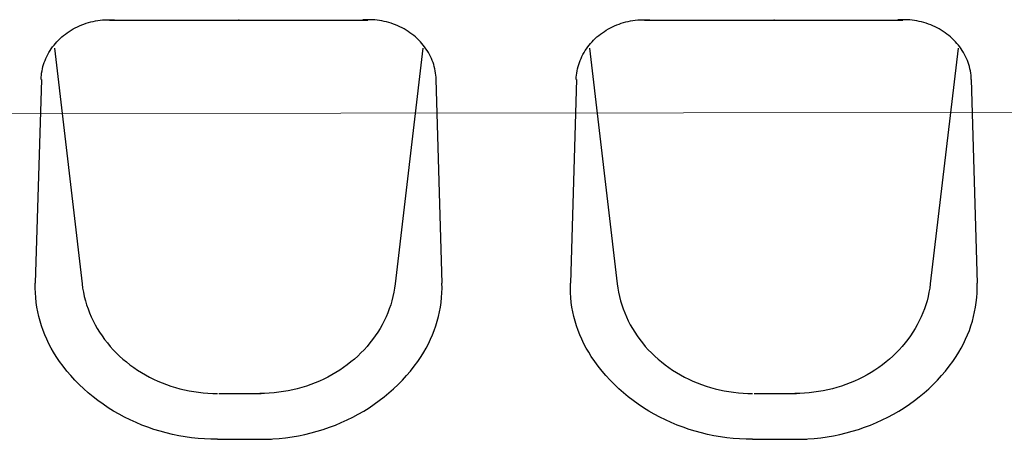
# Model space of a CAD drawing. Header units: millimetres. Extents: x -12988 to 25758, y 6227 to 71097.
# Tile 17 of 28: x 4606 to 4700, y 18270 to 18310. Entities that reach past the tile are written whole.
import ezdxf

# ---------------------------------------------------------------- set-up
doc = ezdxf.new("R2010")
doc.units = ezdxf.units.MM
doc.layers.add('!WYPOSAŻENIE', color=4, linetype='Continuous')
doc.layers.add('0! WIZJA', color=210, linetype='Continuous', lineweight=18)

# ---------------------------------------------------------------- blocks, each defined once
blk = doc.blocks.new('*U116')
at = {"layer": '!WYPOSAŻENIE'}
for p, q in [((-14.53, 19.669), (-14.313, 19.735)), ((-14.53, 19.669), (-14.313, 19.735)), ((-14.313, 19.735), (-14.093, 19.795)), ((-14.313, 19.735), (-14.093, 19.795)), ((-14.093, 19.795), (-13.872, 19.848)), ((-14.093, 19.795), (-13.872, 19.848)), ((-13.872, 19.848), (-13.648, 19.894)), ((-13.872, 19.848), (-13.648, 19.894)), ((-13.648, 19.894), (-13.423, 19.932)), ((-13.648, 19.894), (-13.423, 19.932)), ((-13.423, 19.932), (-13.196, 19.964)), ((-13.423, 19.932), (-13.196, 19.964)), ((-13.196, 19.964), (-12.968, 19.988)), ((-13.196, 19.964), (-12.968, 19.988)), ((-12.968, 19.988), (-12.739, 20.005)), ((-12.968, 19.988), (-12.739, 20.005)), ((-12.739, 20.005), (-12.51, 20.014)), ((-12.739, 20.005), (-12.51, 20.014)), ((-12.51, 20.014), (-12.281, 20.017)), ((-12.51, 20.014), (-12.281, 20.017)), ((12.318, 19.985), (-12.318, 19.985)), ((12.318, 19.985), (-12.318, 19.985)), ((-12.281, 20.017), (-12.051, 20.012)), ((-12.281, 20.017), (-12.051, 20.012)), ((-12.051, 20.012), (-11.822, 20)), ((-12.051, 20.012), (-11.822, 20)), ((12.051, 20.012), (11.822, 20)), ((12.051, 20.012), (11.822, 20)), ((12.281, 20.017), (12.051, 20.012)), ((12.281, 20.017), (12.051, 20.012)), ((12.51, 20.014), (12.281, 20.017)), ((12.51, 20.014), (12.281, 20.017)), ((12.739, 20.005), (12.51, 20.014)), ((12.739, 20.005), (12.51, 20.014)), ((12.968, 19.988), (12.739, 20.005)), ((12.968, 19.988), (12.739, 20.005)), ((13.196, 19.964), (12.968, 19.988)), ((13.196, 19.964), (12.968, 19.988)), ((13.423, 19.932), (13.196, 19.964)), ((13.423, 19.932), (13.196, 19.964)), ((13.648, 19.894), (13.423, 19.932)), ((13.648, 19.894), (13.423, 19.932)), ((13.872, 19.848), (13.648, 19.894)), ((13.872, 19.848), (13.648, 19.894)), ((14.093, 19.795), (13.872, 19.848)), ((14.093, 19.795), (13.872, 19.848)), ((14.313, 19.735), (14.093, 19.795)), ((14.313, 19.735), (14.093, 19.795)), ((14.53, 19.669), (14.313, 19.735)), ((14.53, 19.669), (14.313, 19.735)), ((-16.508, 18.643), (-16.33, 18.773)), ((-16.508, 18.643), (-16.33, 18.773)), ((-16.33, 18.773), (-16.146, 18.898)), ((-16.33, 18.773), (-16.146, 18.898)), ((-16.146, 18.898), (-15.959, 19.016)), ((-16.146, 18.898), (-15.959, 19.016)), ((-15.959, 19.016), (-15.766, 19.128)), ((-15.959, 19.016), (-15.766, 19.128)), ((-15.766, 19.128), (-15.569, 19.234)), ((-15.766, 19.128), (-15.569, 19.234)), ((-15.569, 19.234), (-15.369, 19.334)), ((-15.569, 19.234), (-15.369, 19.334)), ((-15.369, 19.334), (-15.164, 19.428)), ((-15.369, 19.334), (-15.164, 19.428)), ((-15.164, 19.428), (-14.956, 19.515)), ((-15.164, 19.428), (-14.956, 19.515)), ((-14.956, 19.515), (-14.745, 19.595)), ((-14.956, 19.515), (-14.745, 19.595)), ((-14.745, 19.595), (-14.53, 19.669)), ((-14.745, 19.595), (-14.53, 19.669)), ((14.745, 19.595), (14.53, 19.669)), ((14.745, 19.595), (14.53, 19.669)), ((14.956, 19.515), (14.745, 19.595)), ((14.956, 19.515), (14.745, 19.595)), ((15.164, 19.428), (14.956, 19.515)), ((15.164, 19.428), (14.956, 19.515)), ((15.369, 19.334), (15.164, 19.428)), ((15.369, 19.334), (15.164, 19.428)), ((15.569, 19.234), (15.369, 19.334)), ((15.569, 19.234), (15.369, 19.334)), ((15.766, 19.128), (15.569, 19.234)), ((15.766, 19.128), (15.569, 19.234)), ((15.959, 19.016), (15.766, 19.128)), ((15.959, 19.016), (15.766, 19.128)), ((16.146, 18.898), (15.959, 19.016)), ((16.146, 18.898), (15.959, 19.016)), ((16.33, 18.773), (16.146, 18.898)), ((16.33, 18.773), (16.146, 18.898)), ((16.508, 18.643), (16.33, 18.773)), ((16.508, 18.643), (16.33, 18.773)), ((-17.461, 17.752), (-17.317, 17.913)), ((-17.461, 17.752), (-17.317, 17.913)), ((-17.317, 17.913), (-17.167, 18.069)), ((-17.317, 17.913), (-17.167, 18.069)), ((-17.167, 18.069), (-17.011, 18.221)), ((-17.167, 18.069), (-17.011, 18.221)), ((-17.011, 18.221), (-16.849, 18.367)), ((-17.011, 18.221), (-16.849, 18.367)), ((-16.849, 18.367), (-16.681, 18.508)), ((-16.849, 18.367), (-16.681, 18.508)), ((-16.681, 18.508), (-16.508, 18.643)), ((-16.681, 18.508), (-16.508, 18.643)), ((16.681, 18.508), (16.508, 18.643)), ((16.681, 18.508), (16.508, 18.643)), ((16.849, 18.367), (16.681, 18.508)), ((16.849, 18.367), (16.681, 18.508)), ((17.011, 18.221), (16.849, 18.367)), ((17.011, 18.221), (16.849, 18.367)), ((17.167, 18.069), (17.011, 18.221)), ((17.167, 18.069), (17.011, 18.221)), ((17.317, 17.913), (17.167, 18.069)), ((17.317, 17.913), (17.167, 18.069)), ((17.461, 17.752), (17.317, 17.913)), ((17.461, 17.752), (17.317, 17.913)), ((-18.082, 16.886), (-17.971, 17.067)), ((-18.082, 16.886), (-17.971, 17.067)), ((-17.971, 17.067), (-17.854, 17.244)), ((-17.971, 17.067), (-17.854, 17.244)), ((-17.854, 17.244), (-17.729, 17.418)), ((-17.854, 17.244), (-17.729, 17.418)), ((-17.729, 17.418), (-17.598, 17.587)), ((-17.729, 17.418), (-17.598, 17.587)), ((-17.598, 17.587), (-17.461, 17.752)), ((-17.598, 17.587), (-17.461, 17.752)), ((-17.562, 17.289), (-14.922, -5.187)), ((-17.562, 17.289), (-14.922, -5.187)), ((17.562, 17.289), (14.922, -5.187)), ((17.562, 17.289), (14.922, -5.187)), ((17.598, 17.587), (17.461, 17.752)), ((17.598, 17.587), (17.461, 17.752)), ((17.729, 17.418), (17.598, 17.587)), ((17.729, 17.418), (17.598, 17.587)), ((17.854, 17.244), (17.729, 17.418)), ((17.854, 17.244), (17.729, 17.418)), ((17.971, 17.067), (17.854, 17.244)), ((17.971, 17.067), (17.854, 17.244)), ((18.082, 16.886), (17.971, 17.067)), ((18.082, 16.886), (17.971, 17.067)), ((-18.524, 15.935), (-18.451, 16.13)), ((-18.524, 15.935), (-18.451, 16.13)), ((-18.451, 16.13), (-18.37, 16.324)), ((-18.451, 16.13), (-18.37, 16.324)), ((-18.37, 16.324), (-18.281, 16.514)), ((-18.37, 16.324), (-18.281, 16.514)), ((-18.281, 16.514), (-18.185, 16.701)), ((-18.281, 16.514), (-18.185, 16.701)), ((-18.185, 16.701), (-18.082, 16.886)), ((-18.185, 16.701), (-18.082, 16.886)), ((18.185, 16.701), (18.082, 16.886)), ((18.185, 16.701), (18.082, 16.886)), ((18.281, 16.514), (18.185, 16.701)), ((18.281, 16.514), (18.185, 16.701)), ((18.369, 16.324), (18.281, 16.514)), ((18.369, 16.324), (18.281, 16.514)), ((18.451, 16.13), (18.369, 16.324)), ((18.451, 16.13), (18.369, 16.324)), ((18.524, 15.935), (18.451, 16.13)), ((18.524, 15.935), (18.451, 16.13)), ((-18.775, 14.929), (-18.74, 15.133)), ((-18.775, 14.929), (-18.74, 15.133)), ((-18.74, 15.133), (-18.698, 15.336)), ((-18.74, 15.133), (-18.698, 15.336)), ((-18.698, 15.336), (-18.648, 15.537)), ((-18.698, 15.336), (-18.648, 15.537)), ((-18.648, 15.537), (-18.59, 15.737)), ((-18.648, 15.537), (-18.59, 15.737)), ((-18.59, 15.737), (-18.524, 15.935)), ((-18.59, 15.737), (-18.524, 15.935)), ((18.59, 15.737), (18.524, 15.935)), ((18.59, 15.737), (18.524, 15.935)), ((18.648, 15.537), (18.59, 15.737)), ((18.648, 15.537), (18.59, 15.737)), ((18.698, 15.336), (18.648, 15.537)), ((18.698, 15.336), (18.648, 15.537)), ((18.74, 15.133), (18.698, 15.336)), ((18.74, 15.133), (18.698, 15.336)), ((18.775, 14.929), (18.74, 15.133)), ((18.775, 14.929), (18.74, 15.133)), ((-18.804, 14.311), (-19.381, -5.128)), ((-18.804, 14.311), (-19.381, -5.128)), ((-18.829, 14.311), (-18.819, 14.518)), ((-18.829, 14.311), (-18.819, 14.518)), ((-18.819, 14.518), (-18.801, 14.724)), ((-18.819, 14.518), (-18.801, 14.724)), ((-18.801, 14.724), (-18.775, 14.929)), ((-18.801, 14.724), (-18.775, 14.929)), ((18.801, 14.724), (18.775, 14.929)), ((18.801, 14.724), (18.775, 14.929)), ((18.819, 14.518), (18.801, 14.724)), ((18.819, 14.518), (18.801, 14.724)), ((18.804, 14.311), (19.381, -5.128)), ((18.804, 14.311), (19.381, -5.128)), ((18.829, 14.311), (18.819, 14.518)), ((18.829, 14.311), (18.819, 14.518)), ((-19.386, -5.584), (-19.381, -5.128)), ((-19.386, -5.584), (-19.381, -5.128)), ((-19.373, -6.04), (-19.386, -5.584)), ((-19.373, -6.04), (-19.386, -5.584)), ((-14.922, -5.187), (-14.867, -5.591)), ((-14.922, -5.187), (-14.867, -5.591)), ((-14.867, -5.591), (-14.796, -5.994)), ((-14.867, -5.591), (-14.796, -5.994)), ((14.867, -5.591), (14.796, -5.994)), ((14.867, -5.591), (14.796, -5.994)), ((14.867, -5.591), (14.796, -5.994)), ((14.867, -5.591), (14.796, -5.994)), ((14.922, -5.187), (14.867, -5.591)), ((14.922, -5.187), (14.867, -5.591)), ((14.922, -5.187), (14.867, -5.591)), ((14.922, -5.187), (14.867, -5.591)), ((19.373, -6.04), (19.386, -5.584)), ((19.373, -6.04), (19.386, -5.584)), ((19.386, -5.584), (19.381, -5.128)), ((19.386, -5.584), (19.381, -5.128)), ((-19.342, -6.496), (-19.373, -6.04)), ((-19.342, -6.496), (-19.373, -6.04)), ((-19.294, -6.95), (-19.342, -6.496)), ((-19.294, -6.95), (-19.342, -6.496)), ((-14.796, -5.994), (-14.709, -6.394)), ((-14.796, -5.994), (-14.709, -6.394)), ((-14.709, -6.394), (-14.607, -6.791)), ((-14.709, -6.394), (-14.607, -6.791)), ((14.709, -6.394), (14.607, -6.791)), ((14.709, -6.394), (14.607, -6.791)), ((14.709, -6.394), (14.607, -6.791)), ((14.709, -6.394), (14.607, -6.791)), ((14.796, -5.994), (14.709, -6.394)), ((14.796, -5.994), (14.709, -6.394)), ((14.796, -5.994), (14.709, -6.394)), ((14.796, -5.994), (14.709, -6.394)), ((19.294, -6.95), (19.342, -6.496)), ((19.294, -6.95), (19.342, -6.496)), ((19.342, -6.496), (19.373, -6.04)), ((19.342, -6.496), (19.373, -6.04)), ((-19.229, -7.403), (-19.294, -6.95)), ((-19.229, -7.403), (-19.294, -6.95)), ((-19.146, -7.853), (-19.229, -7.403)), ((-19.146, -7.853), (-19.229, -7.403)), ((-14.607, -6.791), (-14.489, -7.184)), ((-14.607, -6.791), (-14.489, -7.184)), ((-14.489, -7.184), (-14.357, -7.574)), ((-14.489, -7.184), (-14.357, -7.574)), ((14.489, -7.184), (14.357, -7.574)), ((14.489, -7.184), (14.357, -7.574)), ((14.489, -7.184), (14.357, -7.574)), ((14.489, -7.184), (14.357, -7.574)), ((14.607, -6.791), (14.489, -7.184)), ((14.607, -6.791), (14.489, -7.184)), ((14.607, -6.791), (14.489, -7.184)), ((14.607, -6.791), (14.489, -7.184)), ((19.146, -7.853), (19.229, -7.403)), ((19.146, -7.853), (19.229, -7.403)), ((19.229, -7.403), (19.294, -6.95)), ((19.229, -7.403), (19.294, -6.95)), ((-19.046, -8.3), (-19.146, -7.853)), ((-19.046, -8.3), (-19.146, -7.853)), ((-18.928, -8.744), (-19.046, -8.3)), ((-18.928, -8.744), (-19.046, -8.3)), ((-14.357, -7.574), (-14.209, -7.959)), ((-14.357, -7.574), (-14.209, -7.959)), ((-14.209, -7.959), (-14.047, -8.339)), ((-14.209, -7.959), (-14.047, -8.339)), ((-14.047, -8.339), (-13.87, -8.714)), ((-14.047, -8.339), (-13.87, -8.714)), ((14.047, -8.339), (13.87, -8.714)), ((14.047, -8.339), (13.87, -8.714)), ((14.047, -8.339), (13.87, -8.714)), ((14.047, -8.339), (13.87, -8.714)), ((14.209, -7.959), (14.047, -8.339)), ((14.209, -7.959), (14.047, -8.339)), ((14.209, -7.959), (14.047, -8.339)), ((14.209, -7.959), (14.047, -8.339)), ((14.357, -7.574), (14.209, -7.959)), ((14.357, -7.574), (14.209, -7.959)), ((14.357, -7.574), (14.209, -7.959)), ((14.357, -7.574), (14.209, -7.959)), ((18.928, -8.744), (19.046, -8.3)), ((18.928, -8.744), (19.046, -8.3)), ((19.046, -8.3), (19.146, -7.853)), ((19.046, -8.3), (19.146, -7.853)), ((-18.793, -9.185), (-18.928, -8.744)), ((-18.793, -9.185), (-18.928, -8.744)), ((-18.642, -9.62), (-18.793, -9.185)), ((-18.642, -9.62), (-18.793, -9.185)), ((-13.87, -8.714), (-13.678, -9.084)), ((-13.87, -8.714), (-13.678, -9.084)), ((-13.678, -9.084), (-13.472, -9.447)), ((-13.678, -9.084), (-13.472, -9.447)), ((13.678, -9.084), (13.472, -9.447)), ((13.678, -9.084), (13.472, -9.447)), ((13.678, -9.084), (13.472, -9.447)), ((13.678, -9.084), (13.472, -9.447)), ((13.87, -8.714), (13.678, -9.084)), ((13.87, -8.714), (13.678, -9.084)), ((13.87, -8.714), (13.678, -9.084)), ((13.87, -8.714), (13.678, -9.084)), ((18.642, -9.62), (18.793, -9.185)), ((18.642, -9.62), (18.793, -9.185)), ((18.793, -9.185), (18.928, -8.744)), ((18.793, -9.185), (18.928, -8.744)), ((-18.474, -10.051), (-18.642, -9.62)), ((-18.474, -10.051), (-18.642, -9.62)), ((-18.289, -10.476), (-18.474, -10.051)), ((-18.289, -10.476), (-18.474, -10.051)), ((-13.472, -9.447), (-13.253, -9.803)), ((-13.472, -9.447), (-13.253, -9.803)), ((-13.253, -9.803), (-13.019, -10.152)), ((-13.253, -9.803), (-13.019, -10.152)), ((-13.019, -10.152), (-12.773, -10.494)), ((-13.019, -10.152), (-12.773, -10.494)), ((13.019, -10.152), (12.773, -10.494)), ((13.019, -10.152), (12.773, -10.494)), ((13.019, -10.152), (12.773, -10.494)), ((13.019, -10.152), (12.773, -10.494)), ((13.253, -9.803), (13.019, -10.152)), ((13.253, -9.803), (13.019, -10.152)), ((13.253, -9.803), (13.019, -10.152)), ((13.253, -9.803), (13.019, -10.152)), ((13.472, -9.447), (13.253, -9.803)), ((13.472, -9.447), (13.253, -9.803)), ((13.472, -9.447), (13.253, -9.803)), ((13.472, -9.447), (13.253, -9.803)), ((18.289, -10.476), (18.474, -10.051)), ((18.289, -10.476), (18.474, -10.051)), ((18.474, -10.051), (18.642, -9.62)), ((18.474, -10.051), (18.642, -9.62)), ((-18.088, -10.895), (-18.289, -10.476)), ((-18.088, -10.895), (-18.289, -10.476)), ((-17.871, -11.307), (-18.088, -10.895)), ((-17.871, -11.307), (-18.088, -10.895)), ((-12.773, -10.494), (-12.513, -10.827)), ((-12.773, -10.494), (-12.513, -10.827)), ((-12.513, -10.827), (-12.24, -11.153)), ((-12.513, -10.827), (-12.24, -11.153)), ((-12.24, -11.153), (-11.955, -11.469)), ((-12.24, -11.153), (-11.955, -11.469)), ((12.24, -11.153), (11.955, -11.469)), ((12.24, -11.153), (11.955, -11.469)), ((12.24, -11.153), (11.955, -11.469)), ((12.24, -11.153), (11.955, -11.469)), ((12.513, -10.827), (12.24, -11.153)), ((12.513, -10.827), (12.24, -11.153)), ((12.513, -10.827), (12.24, -11.153)), ((12.513, -10.827), (12.24, -11.153)), ((12.773, -10.494), (12.513, -10.827)), ((12.773, -10.494), (12.513, -10.827)), ((12.773, -10.494), (12.513, -10.827)), ((12.773, -10.494), (12.513, -10.827)), ((17.871, -11.307), (18.088, -10.895)), ((17.871, -11.307), (18.088, -10.895)), ((18.088, -10.895), (18.289, -10.476)), ((18.088, -10.895), (18.289, -10.476)), ((-17.638, -11.713), (-17.871, -11.307)), ((-17.638, -11.713), (-17.871, -11.307)), ((-17.39, -12.111), (-17.638, -11.713)), ((-17.39, -12.111), (-17.638, -11.713)), ((-17.067, -12.585), (-17.39, -12.111)), ((-17.067, -12.585), (-17.39, -12.111)), ((-11.955, -11.469), (-11.658, -11.777)), ((-11.955, -11.469), (-11.658, -11.777)), ((-11.658, -11.777), (-11.349, -12.074)), ((-11.658, -11.777), (-11.349, -12.074)), ((-11.349, -12.074), (-11.029, -12.363)), ((-11.349, -12.074), (-11.029, -12.363)), ((11.349, -12.074), (11.029, -12.363)), ((11.349, -12.074), (11.029, -12.363)), ((11.349, -12.074), (11.029, -12.363)), ((11.349, -12.074), (11.029, -12.363)), ((11.658, -11.777), (11.349, -12.074)), ((11.658, -11.777), (11.349, -12.074)), ((11.658, -11.777), (11.349, -12.074)), ((11.658, -11.777), (11.349, -12.074)), ((11.955, -11.469), (11.658, -11.777)), ((11.955, -11.469), (11.658, -11.777)), ((11.955, -11.469), (11.658, -11.777)), ((11.955, -11.469), (11.658, -11.777)), ((17.067, -12.585), (17.39, -12.111)), ((17.067, -12.585), (17.39, -12.111)), ((17.39, -12.111), (17.638, -11.713)), ((17.39, -12.111), (17.638, -11.713)), ((17.638, -11.713), (17.871, -11.307)), ((17.638, -11.713), (17.871, -11.307)), ((-16.727, -13.048), (-17.067, -12.585)), ((-16.727, -13.048), (-17.067, -12.585)), ((-16.368, -13.501), (-16.727, -13.048)), ((-16.368, -13.501), (-16.727, -13.048)), ((-11.029, -12.363), (-10.698, -12.64)), ((-11.029, -12.363), (-10.698, -12.64)), ((-10.698, -12.64), (-10.356, -12.908)), ((-10.698, -12.64), (-10.356, -12.908)), ((-10.356, -12.908), (-10.004, -13.164)), ((-10.356, -12.908), (-10.004, -13.164)), ((10.356, -12.908), (10.004, -13.164)), ((10.356, -12.908), (10.004, -13.164)), ((10.356, -12.908), (10.004, -13.164)), ((10.356, -12.908), (10.004, -13.164)), ((10.698, -12.64), (10.356, -12.908)), ((10.698, -12.64), (10.356, -12.908)), ((10.698, -12.64), (10.356, -12.908)), ((10.698, -12.64), (10.356, -12.908)), ((11.029, -12.363), (10.698, -12.64)), ((11.029, -12.363), (10.698, -12.64)), ((11.029, -12.363), (10.698, -12.64)), ((11.029, -12.363), (10.698, -12.64)), ((16.368, -13.501), (16.727, -13.048)), ((16.368, -13.501), (16.727, -13.048)), ((16.727, -13.048), (17.067, -12.585)), ((16.727, -13.048), (17.067, -12.585)), ((-15.993, -13.942), (-16.368, -13.501)), ((-15.993, -13.942), (-16.368, -13.501)), ((-15.601, -14.371), (-15.993, -13.942)), ((-15.601, -14.371), (-15.993, -13.942)), ((-10.004, -13.164), (-9.642, -13.409)), ((-10.004, -13.164), (-9.642, -13.409)), ((-9.642, -13.409), (-9.271, -13.643)), ((-9.642, -13.409), (-9.271, -13.643)), ((-9.271, -13.643), (-8.892, -13.864)), ((-9.271, -13.643), (-8.892, -13.864)), ((-8.892, -13.864), (-8.504, -14.074)), ((-8.892, -13.864), (-8.504, -14.074)), ((-8.504, -14.074), (-8.108, -14.272)), ((-8.504, -14.074), (-8.108, -14.272)), ((8.504, -14.074), (8.108, -14.272)), ((8.504, -14.074), (8.108, -14.272)), ((8.504, -14.074), (8.108, -14.272)), ((8.504, -14.074), (8.108, -14.272)), ((8.892, -13.864), (8.504, -14.074)), ((8.892, -13.864), (8.504, -14.074)), ((8.892, -13.864), (8.504, -14.074)), ((8.892, -13.864), (8.504, -14.074)), ((9.271, -13.643), (8.892, -13.864)), ((9.271, -13.643), (8.892, -13.864)), ((9.271, -13.643), (8.892, -13.864)), ((9.271, -13.643), (8.892, -13.864)), ((9.642, -13.409), (9.271, -13.643)), ((9.642, -13.409), (9.271, -13.643)), ((9.642, -13.409), (9.271, -13.643)), ((9.642, -13.409), (9.271, -13.643)), ((10.004, -13.164), (9.642, -13.409)), ((10.004, -13.164), (9.642, -13.409)), ((10.004, -13.164), (9.642, -13.409)), ((10.004, -13.164), (9.642, -13.409)), ((15.601, -14.371), (15.993, -13.942)), ((15.601, -14.371), (15.993, -13.942)), ((15.993, -13.942), (16.368, -13.501)), ((15.993, -13.942), (16.368, -13.501)), ((-15.192, -14.788), (-15.601, -14.371)), ((-15.192, -14.788), (-15.601, -14.371)), ((-14.768, -15.192), (-15.192, -14.788)), ((-14.768, -15.192), (-15.192, -14.788)), ((-8.108, -14.272), (-7.704, -14.457)), ((-8.108, -14.272), (-7.704, -14.457)), ((-7.704, -14.457), (-7.294, -14.629)), ((-7.704, -14.457), (-7.294, -14.629)), ((-7.294, -14.629), (-6.877, -14.788)), ((-7.294, -14.629), (-6.877, -14.788)), ((-6.877, -14.788), (-6.454, -14.934)), ((-6.877, -14.788), (-6.454, -14.934)), ((-6.454, -14.934), (-6.026, -15.066)), ((-6.454, -14.934), (-6.026, -15.066)), ((6.454, -14.934), (6.026, -15.066)), ((6.454, -14.934), (6.026, -15.066)), ((6.454, -14.934), (6.026, -15.066)), ((6.454, -14.934), (6.026, -15.066)), ((6.877, -14.788), (6.454, -14.934)), ((6.877, -14.788), (6.454, -14.934)), ((6.877, -14.788), (6.454, -14.934)), ((6.877, -14.788), (6.454, -14.934)), ((7.294, -14.629), (6.877, -14.788)), ((7.294, -14.629), (6.877, -14.788)), ((7.294, -14.629), (6.877, -14.788)), ((7.294, -14.629), (6.877, -14.788)), ((7.704, -14.457), (7.294, -14.629)), ((7.704, -14.457), (7.294, -14.629)), ((7.704, -14.457), (7.294, -14.629)), ((7.704, -14.457), (7.294, -14.629)), ((8.108, -14.272), (7.704, -14.457)), ((8.108, -14.272), (7.704, -14.457)), ((8.108, -14.272), (7.704, -14.457)), ((8.108, -14.272), (7.704, -14.457)), ((14.768, -15.192), (15.192, -14.788)), ((14.768, -15.192), (15.192, -14.788)), ((15.192, -14.788), (15.601, -14.371)), ((15.192, -14.788), (15.601, -14.371)), ((-14.329, -15.582), (-14.768, -15.192)), ((-14.329, -15.582), (-14.768, -15.192)), ((-13.874, -15.959), (-14.329, -15.582)), ((-13.874, -15.959), (-14.329, -15.582)), ((-6.026, -15.066), (-5.593, -15.186)), ((-6.026, -15.066), (-5.593, -15.186)), ((-5.593, -15.186), (-5.156, -15.291)), ((-5.593, -15.186), (-5.156, -15.291)), ((-5.156, -15.291), (-4.715, -15.383)), ((-5.156, -15.291), (-4.715, -15.383)), ((-4.715, -15.383), (-4.27, -15.46)), ((-4.715, -15.383), (-4.27, -15.46)), ((-4.27, -15.46), (-3.823, -15.524)), ((-4.27, -15.46), (-3.823, -15.524)), ((-3.823, -15.524), (-3.374, -15.574)), ((-3.823, -15.524), (-3.374, -15.574)), ((-3.374, -15.574), (-2.923, -15.609)), ((-3.374, -15.574), (-2.923, -15.609)), ((-2.923, -15.609), (-2.471, -15.63)), ((-2.923, -15.609), (-2.471, -15.63)), ((-2.471, -15.63), (-2.018, -15.638)), ((-2.471, -15.63), (-2.018, -15.638)), ((1.877, -15.638), (-2.159, -15.638)), ((1.877, -15.638), (-2.159, -15.638)), ((2.471, -15.63), (2.018, -15.638)), ((2.471, -15.63), (2.018, -15.638)), ((2.471, -15.63), (2.018, -15.638)), ((2.471, -15.63), (2.018, -15.638)), ((2.923, -15.609), (2.471, -15.63)), ((2.923, -15.609), (2.471, -15.63)), ((2.923, -15.609), (2.471, -15.63)), ((2.923, -15.609), (2.471, -15.63)), ((3.374, -15.574), (2.923, -15.609)), ((3.374, -15.574), (2.923, -15.609)), ((3.374, -15.574), (2.923, -15.609)), ((3.374, -15.574), (2.923, -15.609)), ((3.823, -15.524), (3.374, -15.574)), ((3.823, -15.524), (3.374, -15.574)), ((3.823, -15.524), (3.374, -15.574)), ((3.823, -15.524), (3.374, -15.574)), ((4.27, -15.46), (3.823, -15.524)), ((4.27, -15.46), (3.823, -15.524)), ((4.27, -15.46), (3.823, -15.524)), ((4.27, -15.46), (3.823, -15.524)), ((4.715, -15.383), (4.27, -15.46)), ((4.715, -15.383), (4.27, -15.46)), ((4.715, -15.383), (4.27, -15.46)), ((4.715, -15.383), (4.27, -15.46)), ((5.156, -15.291), (4.715, -15.383)), ((5.156, -15.291), (4.715, -15.383)), ((5.156, -15.291), (4.715, -15.383)), ((5.156, -15.291), (4.715, -15.383)), ((5.593, -15.186), (5.156, -15.291)), ((5.593, -15.186), (5.156, -15.291)), ((5.593, -15.186), (5.156, -15.291)), ((5.593, -15.186), (5.156, -15.291)), ((6.026, -15.066), (5.593, -15.186)), ((6.026, -15.066), (5.593, -15.186)), ((6.026, -15.066), (5.593, -15.186)), ((6.026, -15.066), (5.593, -15.186)), ((13.874, -15.959), (14.329, -15.582)), ((13.874, -15.959), (14.329, -15.582)), ((14.329, -15.582), (14.768, -15.192)), ((14.329, -15.582), (14.768, -15.192)), ((-13.406, -16.321), (-13.874, -15.959)), ((-13.406, -16.321), (-13.874, -15.959)), ((-12.924, -16.668), (-13.406, -16.321)), ((-12.924, -16.668), (-13.406, -16.321)), ((-12.428, -17), (-12.924, -16.668)), ((-12.428, -17), (-12.924, -16.668)), ((12.428, -17), (12.924, -16.668)), ((12.428, -17), (12.924, -16.668)), ((12.924, -16.668), (13.406, -16.321)), ((12.924, -16.668), (13.406, -16.321)), ((13.406, -16.321), (13.874, -15.959)), ((13.406, -16.321), (13.874, -15.959)), ((-11.921, -17.316), (-12.428, -17)), ((-11.921, -17.316), (-12.428, -17)), ((-11.401, -17.617), (-11.921, -17.316)), ((-11.401, -17.617), (-11.921, -17.316)), ((-10.871, -17.901), (-11.401, -17.617)), ((-10.871, -17.901), (-11.401, -17.617)), ((10.871, -17.901), (11.401, -17.617)), ((10.871, -17.901), (11.401, -17.617)), ((11.401, -17.617), (11.921, -17.316)), ((11.401, -17.617), (11.921, -17.316)), ((11.921, -17.316), (12.428, -17)), ((11.921, -17.316), (12.428, -17)), ((-10.329, -18.168), (-10.871, -17.901)), ((-10.329, -18.168), (-10.871, -17.901)), ((-9.778, -18.419), (-10.329, -18.168)), ((-9.778, -18.419), (-10.329, -18.168)), ((-9.217, -18.652), (-9.778, -18.419)), ((-9.217, -18.652), (-9.778, -18.419)), ((-8.648, -18.867), (-9.217, -18.652)), ((-8.648, -18.867), (-9.217, -18.652)), ((8.648, -18.867), (9.217, -18.652)), ((8.648, -18.867), (9.217, -18.652)), ((9.217, -18.652), (9.778, -18.419)), ((9.217, -18.652), (9.778, -18.419)), ((9.778, -18.419), (10.329, -18.168)), ((9.778, -18.419), (10.329, -18.168)), ((10.329, -18.168), (10.871, -17.901)), ((10.329, -18.168), (10.871, -17.901)), ((-8.071, -19.065), (-8.648, -18.867)), ((-8.071, -19.065), (-8.648, -18.867)), ((-7.486, -19.244), (-8.071, -19.065)), ((-7.486, -19.244), (-8.071, -19.065)), ((-6.896, -19.405), (-7.486, -19.244)), ((-6.896, -19.405), (-7.486, -19.244)), ((-6.299, -19.548), (-6.896, -19.405)), ((-6.299, -19.548), (-6.896, -19.405)), ((-5.697, -19.672), (-6.299, -19.548)), ((-5.697, -19.672), (-6.299, -19.548)), ((-5.09, -19.777), (-5.697, -19.672)), ((-5.09, -19.777), (-5.697, -19.672)), ((5.09, -19.777), (5.697, -19.672)), ((5.09, -19.777), (5.697, -19.672)), ((5.697, -19.672), (6.299, -19.548)), ((5.697, -19.672), (6.299, -19.548)), ((6.299, -19.548), (6.896, -19.405)), ((6.299, -19.548), (6.896, -19.405)), ((6.896, -19.405), (7.486, -19.244)), ((6.896, -19.405), (7.486, -19.244)), ((7.486, -19.244), (8.071, -19.065)), ((7.486, -19.244), (8.071, -19.065)), ((8.071, -19.065), (8.648, -18.867)), ((8.071, -19.065), (8.648, -18.867)), ((-4.48, -19.863), (-5.09, -19.777)), ((-4.48, -19.863), (-5.09, -19.777)), ((-3.867, -19.93), (-4.48, -19.863)), ((-3.867, -19.93), (-4.48, -19.863)), ((-3.252, -19.978), (-3.867, -19.93)), ((-3.252, -19.978), (-3.867, -19.93)), ((-2.636, -20.007), (-3.252, -19.978)), ((-2.636, -20.007), (-3.252, -19.978)), ((2.018, -20.017), (-3.143, -20.017)), ((2.018, -20.017), (-3.143, -20.017)), ((-2.018, -20.017), (-2.636, -20.007)), ((-2.018, -20.017), (-2.636, -20.007)), ((2.018, -20.017), (2.636, -20.007)), ((2.018, -20.017), (2.636, -20.007)), ((2.636, -20.007), (3.252, -19.978)), ((2.636, -20.007), (3.252, -19.978)), ((3.252, -19.978), (3.867, -19.93)), ((3.252, -19.978), (3.867, -19.93)), ((3.867, -19.93), (4.48, -19.863)), ((3.867, -19.93), (4.48, -19.863)), ((4.48, -19.863), (5.09, -19.777)), ((4.48, -19.863), (5.09, -19.777))]:
    blk.add_line(p, q, dxfattribs=at)
blk.add_point((-0.029, 19.985), dxfattribs=at)
blk.add_point((-0.029, 19.985), dxfattribs=at)
blk = doc.blocks.new('*U115')
at = {"layer": '0! WIZJA', "color": 0, "linetype": 'ByBlock', "lineweight": -2, "ltscale": 0.5, "transparency": 16777216}
for p in [(1377, 0), (1428, 0)]:
    blk.add_blockref('*U116', p, dxfattribs=at)

msp = doc.modelspace()

# ---------------------------------------------------------------- linework, layer by layer
at = {"layer": '0! WIZJA'}
msp.add_line((4500.891, 18301.303), (6082.891, 18302.727), dxfattribs=at)

# ---------------------------------------------------------------- block references
at = {"layer": '0! WIZJA', "ltscale": 0.5, "xscale": -1}
msp.add_blockref('*U115', (6054.685, 18290.318), dxfattribs=at)

doc.saveas('drawing.dxf')
